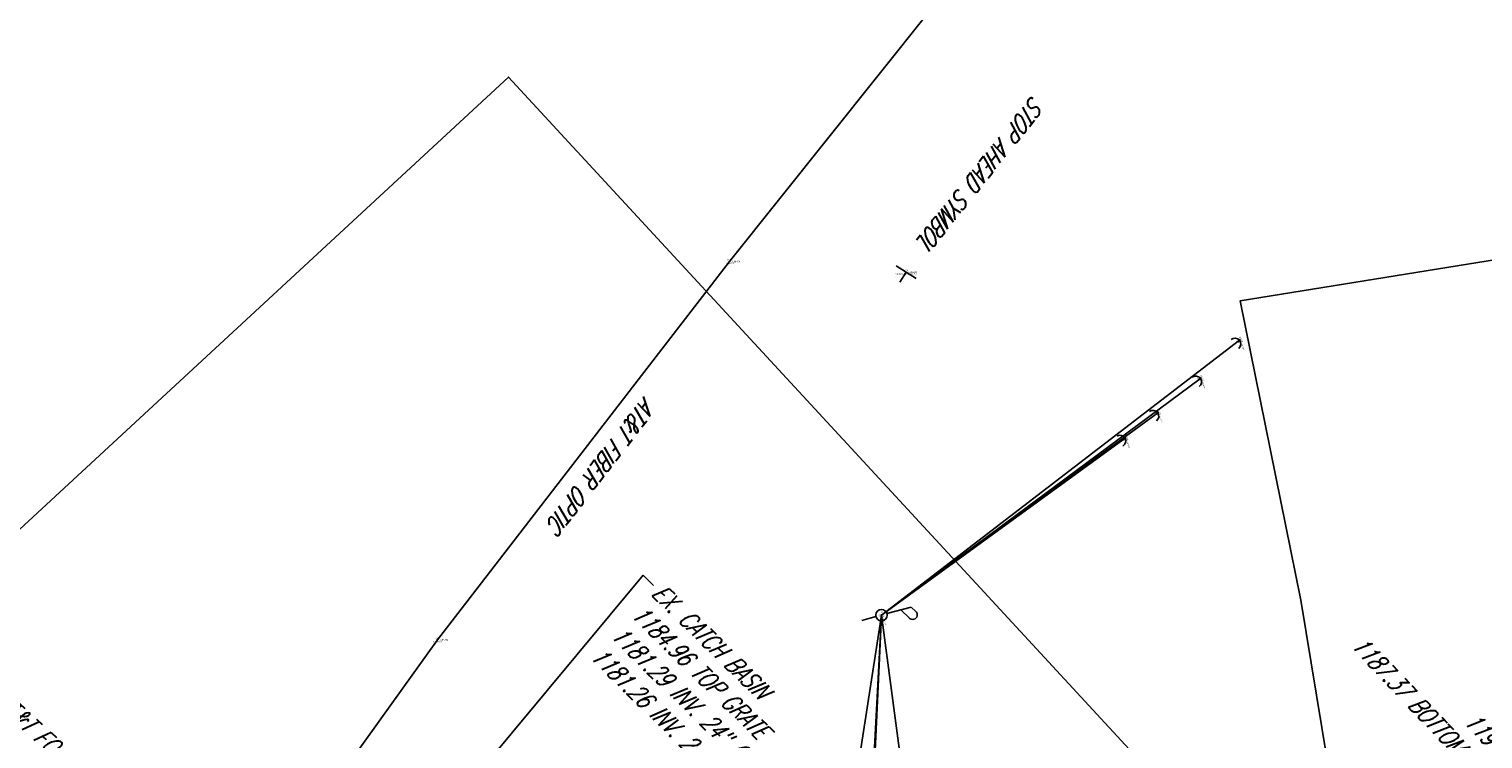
# Model space of a CAD drawing. Extents: x 0 to 213038, y 0 to 462006.
# Tile 59 of 106: x 167744 to 167943, y 435727 to 435823. Entities that reach past the tile are written whole.
import ezdxf
from ezdxf import colors
from ezdxf.entities.mleader import LeaderData, LeaderLine
from ezdxf.enums import TextEntityAlignment as Align
from ezdxf.math import Vec2, Vec3

# ---------------------------------------------------------------- set-up
doc = ezdxf.new("R2010")
doc.units = 0
doc.header["$LTSCALE"] = 20
doc.header["$MEASUREMENT"] = 0
doc.layers.get('0').update_dxf_attribs({"linetype": 'CONTINUOUS'})
for name, color, linetype in [('DR_X_TEXT', 2, 'CONTINUOUS'), ('PNTDESC', 3, 'CONTINUOUS'), ('PNTELEV', 5, 'CONTINUOUS'), ('PNTNO', 7, 'CONTINUOUS'), ('PNTS_DTU-4-30-2025', 1, 'CONTINUOUS'), ('PNTS_DTU-7-22-2025', 1, 'CONTINUOUS'), ('RD_X_TEXT', 2, 'CONTINUOUS'), ('SN_X_BLOCKS', 94, 'CONTINUOUS'), ('SN_X_TEXT', 2, 'CONTINUOUS'), ('UT_X_GUY', 1, 'CONTINUOUS'), ('UT_X_POLES', 1, 'CONTINUOUS'), ('UT_X_TELE', 32, 'UT_X_TELEPHONE'), ('UT_X_TELE_TEXT', 32, 'CONTINUOUS'), ('UT_X_WATER', 150, 'UT_X_WATER')]:
    doc.layers.add(name, color=color, linetype=linetype)
doc.layers.add('SC_SCRATCH-5', color=5, linetype='CONTINUOUS', plot=False)
doc.styles.add('LINETYPE', font='romans.shx', dxfattribs={"width": 0.9})
doc.styles.add('PTXT', font='TXT')
doc.styles.add('romans', font='romans.shx', dxfattribs={"width": 0.75, "oblique": 22.5})
doc.linetypes.add('UT_X_FOC', pattern='A,0.4,-0.13,0.4,-0.13,0.4,-0.13,0.4,-0.13,0.4,-0.13,0.4,["FOC",LINETYPE,S=0.1,R=0,X=0.06,Y=-0.05],-0.4', length=3.45)
doc.linetypes.add('UT_X_TELEPHONE', pattern='A,0.3,-0.13,0.3,-0.13,0.3,-0.13,0.3,-0.13,0.3,["T",LINETYPE,S=0.1,R=0,X=0.062,Y=-0.05],-0.2', length=2.22)
doc.linetypes.add('UT_X_WATER', pattern='A,0.25,-0.15,0.25,-0.15,0.25,-0.15,0.25,-0.15,0.25,["W",LINETYPE,S=0.08,R=0,X=0.043,Y=-0.05],-0.2', length=2.05)

# ---------------------------------------------------------------- blocks, each defined once
blk = doc.blocks.new('SRVPNO1')
at = {"layer": 'PNTDESC', "style": 'PTXT'}
blk.add_attdef('DESC2', text='', height=1, dxfattribs=at).set_placement((0, -1.75), align=Align.CENTER)
at = {"layer": 'PNTELEV', "style": 'PTXT'}
blk.add_attdef('ELEV2', (1.5, -0.5), '', height=1, dxfattribs=at)
at = {"layer": 'PNTNO', "style": 'PTXT'}
blk.add_attdef('PT#', text='', height=1, dxfattribs=at).set_placement((0, 0.75), align=Align.CENTER)
blk = doc.blocks.new('SGN1P')
for p, q in [((0, 0), (-0.08, 0)), ((0, 0.08), (0, -0.08))]:
    blk.add_line(p, q)
blk = doc.blocks.new('DM')
at = {"lineweight": -2}
h = blk.add_hatch(color=2, dxfattribs=at)
edge = h.paths.add_edge_path()
edge.add_arc((0, 0), 0.01, 0, 360)
at = {"color": 2, "lineweight": -2}
blk.add_arc((0.04, 0), 0.04, 90, 270, dxfattribs=at)
blk = doc.blocks.new('PP')
at = {"color": 0}
for p, q in [((0.1093, 0.1812), (0.0202, 0.0334)), ((0.0708, 0.1174), (0.1518, 0.1174)), ((0.1093, 0.1812), (0.1518, 0.1812))]:
    blk.add_line(p, q, dxfattribs=at)
blk.add_lwpolyline([(-0.0202, -0.0334), (-0.0717, -0.1188)], dxfattribs=at)
blk.add_circle((0, 0), 0.0391, dxfattribs=at)
at = {"color": 0, "extrusion": (0, 0, -1)}
blk.add_arc((-0.1524, 0.1493), 0.0319, 88.8767, 271.1233, dxfattribs=at)

msp = doc.modelspace()

# ---------------------------------------------------------------- linework, layer by layer
at = {"layer": 'PNTS_DTU-4-30-2025'}
for p in [(167839.77, 435791.74, 1186.97), (167863.92, 435790.28, 1189.82), (167799.88, 435740.08, 1186.3)]:
    msp.add_point(p, dxfattribs=at)
at = {"layer": 'PNTS_DTU-7-22-2025'}
for p in [(167909.47, 435780.99, 1187.75), (167904.13, 435775.77, 1187.64), (167898.29, 435771.09, 1187.57), (167893.83, 435767.61, 1187.59), (167860.54, 435743.45, 1188.84)]:
    msp.add_point(p, dxfattribs=at)
at = {"layer": 'SC_SCRATCH-5'}
msp.add_lwpolyline([(168040.35, 435567.22), (167809.59, 435816.92), (167648.02, 435667.61), (167878.78, 435417.91), (168040.35, 435567.22)], close=True, dxfattribs=at)
at = {"layer": 'UT_X_GUY'}
for points, elevation in [([(167909.47, 435780.99), (167860.54, 435743.45)], 1187.75), ([(167893.83, 435767.61), (167860.54, 435743.45), (167904.13, 435775.77)], 1187.59), ([(167860.54, 435743.45), (167898.29, 435771.09)], 1185.38), ([(167853.24, 435696.05), (167860.54, 435743.45)], 1185.38), ([(167858.33, 435701.27), (167860.54, 435743.45)], 1185.47), ([(167858.8, 435706.45), (167860.54, 435743.45), (167865.23, 435708.11)], 1185.43)]:
    msp.add_lwpolyline(points, dxfattribs=dict(at, elevation=elevation))
at = {"layer": 'UT_X_TELE', "linetype": 'UT_X_FOC', "flags": 128}
msp.add_lwpolyline([(167997.22, 435942.35), (167986.94, 435929.51), (167974.9, 435920.01), (167961.94, 435917.52), (167946.75, 435913.2), (167921.53, 435889.05), (167901.3, 435868.76), (167839.77, 435791.74), (167799.88, 435740.08), (167762.13, 435687.43), (167753.99, 435658.04), (167711.37, 435600.4)], dxfattribs=at)
at = {"layer": 'UT_X_WATER', "flags": 128}
msp.add_lwpolyline([(168074.21, 436040.16), (168065.61, 436006.14), (168049.55, 435952.44), (168028.76, 435880.67), (168012.54, 435825.47), (168001.98, 435803.65), (167976.88, 435797.08), (167944.87, 435792.06), (167909.55, 435786.35), (167917.86, 435745.49), (167927.89, 435684.76), (167936.62, 435639.23), (167948.51, 435588.75), (167965.69, 435493.52), (167967.24, 435483.34), (167977.49, 435442.18), (167982.51, 435426.23)], dxfattribs=at)

# ---------------------------------------------------------------- block references
at = {"layer": 'PNTS_DTU-4-30-2025', "xscale": 0.2, "yscale": 0.2, "zscale": 0.2}
for p, values in [((167839.77, 435791.74, 1186.97), {'PT#': 'D341', 'ELEV2': '1186.970', 'DESC2': 'FO-AT&T'}), ((167863.92, 435790.28, 1189.82), {'PT#': 'V135', 'ELEV2': '1189.822', 'DESC2': 'SIGNPB-STOP AHEAD'}), ((167799.88, 435740.08, 1186.3), {'PT#': 'D342', 'ELEV2': '1186.301', 'DESC2': 'FO-AT&T'})]:
    msp.add_blockref('SRVPNO1', p, dxfattribs=at).add_auto_attribs(values)
at = {"layer": 'PNTS_DTU-7-22-2025', "xscale": 0.2, "yscale": 0.2, "zscale": 0.2, "rotation": 294.3326920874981}
for p, values in [((167909.47, 435780.99, 1187.75), {'PT#': 'D1113', 'ELEV2': '1187.752', 'DESC2': 'GUY'}), ((167904.13, 435775.77, 1187.64), {'PT#': 'D1114', 'ELEV2': '1187.641', 'DESC2': 'GUY'}), ((167898.29, 435771.09, 1187.57), {'PT#': 'D1115', 'ELEV2': '1187.574', 'DESC2': 'GUY'}), ((167893.83, 435767.61, 1187.59), {'PT#': 'D1116', 'ELEV2': '1187.591', 'DESC2': 'GUY'}), ((167860.54, 435743.45, 1188.84), {'PT#': 'D1112', 'ELEV2': '1188.844', 'DESC2': 'PP'})]:
    msp.add_blockref('SRVPNO1', p, dxfattribs=at).add_auto_attribs(values)
at = {"layer": 'SN_X_BLOCKS', "xscale": 20, "yscale": 20, "zscale": 20, "rotation": 57.53369847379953}
msp.add_blockref('SGN1P', (167863.92, 435790.28, 1189.82), dxfattribs=at)
at = {"layer": 'UT_X_GUY'}
for p, xscale, yscale, zscale, rotation in [((167909.47, 435780.99, 1187.75), 20, 20, 20, 219.5344149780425), ((167904.13, 435775.77, 1187.64), 19.99999999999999, 19.99999999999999, 19.99999999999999, 216.0119315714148), ((167898.29, 435771.09, 1187.57), 20, 20, 20, 216.0605510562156), ((167893.83, 435767.61, 1187.59), 20, 20, 20, 210.1116782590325)]:
    msp.add_blockref('DM', p, dxfattribs=dict(at, xscale=xscale, yscale=yscale, zscale=zscale, rotation=rotation))
at = {"layer": 'UT_X_POLES', "xscale": 20, "yscale": 20, "zscale": 20, "rotation": 316.1610836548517}
msp.add_blockref('PP', (167860.54, 435743.45, 1188.84), dxfattribs=at)

# ---------------------------------------------------------------- texts
at = {"layer": 'SN_X_TEXT', "insert": (167883.08, 435813.03), "char_height": 2.4, "attachment_point": 1, "rotation": 231.3837, "style": 'romans'}
msp.add_mtext_dynamic_manual_height_columns('\\pxt12;STOP AHEAD SYMBOL', width=29.1669, gutter_width=12, heights=[0], dxfattribs=at)
at = {"layer": 'UT_X_TELE_TEXT', "insert": (167829.98, 435771.9), "char_height": 2.4, "attachment_point": 1, "rotation": 232.3196, "style": 'romans'}
msp.add_mtext_dynamic_manual_height_columns('AT&T FIBER OPTIC ', width=40.1497, gutter_width=12, heights=[0], dxfattribs=at)

# ---------------------------------------------------------------- leaders
at = {"layer": 'DR_X_TEXT'}
ml = msp.add_multileader_mtext('Standard', dxfattribs=at)
ml.set_content('EX. CATCH BASIN\\P1184.96 TOP GRATE\\P1181.29 INV. 24" CPP @ 4\\P1181.26 INV. 24" CPP @ 10', color=256, style='romans')
ml.set_leader_properties(color=1, linetype='CONTINUOUS', lineweight=-1)
ml.build(insert=Vec2(0, 0))
ml.multileader.update_dxf_attribs({"text_right_attachment_type": 3, "dogleg_length": 0.1, "arrow_head_size": 2.4, "scale": 20})
ctx = ml.context
ctx.base_point, ctx.scale, ctx.char_height, ctx.arrow_head_size, ctx.landing_gap_size, ctx.plane_origin, ctx.plane_x_axis, ctx.plane_y_axis = Vec3(167829.4, 435747.51), 20, 2.4, 2.4, 0.6, Vec3(167777.4, 435739.52), Vec3(0.715535, -0.698577), Vec3(0.698577, 0.715535)
ctx.right_attachment = 3
notes = []
notes.append((ctx, [(0, (1, 1, 0), (167827.97, 435748.9), (0.715535, -0.698577), 2, [(0, [(167766.79, 435675.47)], 0, [])])]))
ctx.mtext.insert, ctx.mtext.text_direction, ctx.mtext.rotation, ctx.mtext.flow_direction = Vec3(167830.67, 435747.95), Vec3(0.715535, -0.698577), 5.509778, 5
ml = msp.add_multileader_mtext('Standard', dxfattribs=at)
ml.set_content('EX. CATCH BASIN\\P1191.17 TOP GRATE\\P1187.37 BOTTOM OF SLIT IN BASIN ', color=256, style='romans')
ml.set_leader_properties(color=1, linetype='CONTINUOUS', lineweight=-1)
ml.build(insert=Vec2(0, 0))
ml.multileader.update_dxf_attribs({"text_right_attachment_type": 3, "dogleg_length": 0.1, "arrow_head_size": 2.4, "scale": 20})
ctx = ml.context
ctx.base_point, ctx.scale, ctx.char_height, ctx.arrow_head_size, ctx.landing_gap_size, ctx.plane_origin, ctx.plane_x_axis, ctx.plane_y_axis = Vec3(167926.32, 435750.75), 20, 2.4, 2.4, 0.6, Vec3(167926.41, 435687.31), Vec3(0.688559, -0.725181), Vec3(0.725181, 0.688559)
ctx.right_attachment, ctx.text_align_type = 3, 2
notes.append((ctx, [(1, (1, 1, 0), (167956.52, 435707.33), (-0.688559, 0.725181), 2, [(0, [(167920.09, 435676.03)], 0, [])])]))
ctx.mtext.insert, ctx.mtext.text_direction, ctx.mtext.rotation, ctx.mtext.alignment, ctx.mtext.flow_direction = Vec3(167961.4, 435715.55), Vec3(0.688559, -0.725181), 5.471889, 3, 5
at = {"layer": 'RD_X_TEXT'}
ml = msp.add_multileader_mtext('Standard', dxfattribs=at)
ml.set_content('AT&T FO MARKER POST', color=256, style='romans')
ml.set_leader_properties(color=1, linetype='CONTINUOUS', lineweight=-1)
ml.build(insert=Vec2(0, 0))
ml.multileader.update_dxf_attribs({"text_right_attachment_type": 3, "dogleg_length": 0.1, "arrow_head_size": 2.4, "scale": 20})
ctx = ml.context
ctx.base_point, ctx.scale, ctx.char_height, ctx.arrow_head_size, ctx.landing_gap_size, ctx.plane_origin, ctx.plane_x_axis, ctx.plane_y_axis = Vec3(167735.77, 435736.16, 1187.53), 20, 2.4, 2.4, 0.6, Vec3(167756.34, 435685.97, 1187.53), Vec3(0.736388, -0.67656), Vec3(0.67656, 0.736388)
ctx.right_attachment, ctx.text_align_type = 3, 2
notes.append((ctx, [(0, (1, 1, 0), (167762.85, 435711.29, 1187.53), (-0.736388, 0.67656), 2, [(0, [(167759.48, 435697.04, 1187.53)], 0, [])])]))
ctx.mtext.insert, ctx.mtext.text_direction, ctx.mtext.rotation, ctx.mtext.alignment, ctx.mtext.flow_direction = Vec3(167761.74, 435713.93, 1187.53), Vec3(0.736388, -0.67656), 5.540104, 3, 5
at = {"layer": 'SN_X_TEXT'}
ml = msp.add_multileader_mtext('Standard', dxfattribs=at)
ml.set_content('"HANLEY RD\\P/LEXINGTON-SPRINGMILL RD"', color=256, style='romans')
ml.set_leader_properties(color=1, linetype='CONTINUOUS', lineweight=-1)
ml.build(insert=Vec2(0, 0))
ml.multileader.update_dxf_attribs({"text_right_attachment_type": 3, "dogleg_length": 0.1, "arrow_head_size": 2.4, "scale": 20})
ctx = ml.context
ctx.base_point, ctx.scale, ctx.char_height, ctx.arrow_head_size, ctx.landing_gap_size, ctx.plane_origin, ctx.plane_x_axis, ctx.plane_y_axis = Vec3(167887.63, 435706.66, 1190.39), 20, 2.4, 2.4, 0.6, Vec3(167911.72, 435646.67, 1190.39), Vec3(0.678706, -0.73441), Vec3(0.73441, 0.678706)
ctx.right_attachment, ctx.text_align_type = 3, 2
notes.append((ctx, [(0, (1, 1, 0), (167914.25, 435670.62, 1190.39), (-0.678706, 0.73441), 2, [(0, [(167911.72, 435646.67, 1190.39)], 0, [])])]))
ctx.mtext.insert, ctx.mtext.text_direction, ctx.mtext.rotation, ctx.mtext.width, ctx.mtext.alignment, ctx.mtext.flow_direction = Vec3(167917.27, 435676.95, 1190.39), Vec3(0.678706, -0.73441), 5.458388, 48.5711, 3, 5
for ctx, leaders in notes:
    for number, flags, end, landing, length, lines in leaders:
        leader = LeaderData()
        leader.index, (leader.has_last_leader_line, leader.has_dogleg_vector, leader.attachment_direction) = number, flags
        leader.last_leader_point, leader.dogleg_vector, leader.dogleg_length = Vec3(end), Vec3(landing), length
        for number, points, colour, breaks in lines:
            line = LeaderLine()
            line.index, line.vertices, line.color, line.breaks = number, Vec3.list(points), colors.encode_raw_color(colour), breaks
            leader.lines.append(line)
        ctx.leaders.append(leader)

doc.saveas('drawing.dxf')
